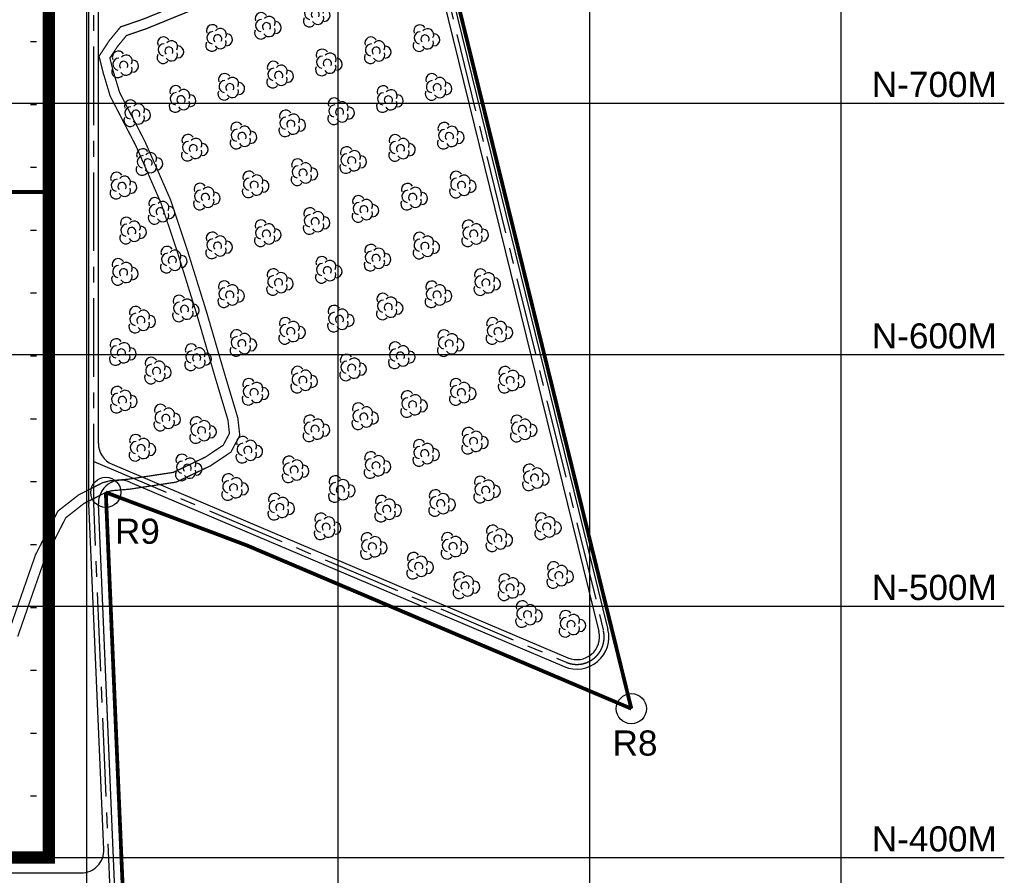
# Model space of a CAD drawing. Header units: inches. Extents: x -8998005 to 170525121, y -30058259 to 1575573.
# Tile 94 of 107: x 1273266 to 1664920, y 392938 to 733132. Entities that reach past the tile are written whole.
import ezdxf

# ---------------------------------------------------------------- set-up
doc = ezdxf.new("R2010")
doc.units = ezdxf.units.IN
doc.header["$LTSCALE"] = 5
doc.header["$MEASUREMENT"] = 0
doc.header["$PDMODE"] = 2
doc.header["$PDSIZE"] = 1
for name, pattern in [('CENTER', [2, 1.25, -0.25, 0.25, -0.25]), ('DASHED', [0.75, 0.5, -0.25]), ('PHANTOM', [2.5, 1.25, -0.25, 0.25, -0.25, 0.25, -0.25])]:
    doc.linetypes.add(name, pattern=pattern)
for name, color, linetype in [('CANAL', 4, 'Continuous'), ('existing old', 8, 'PHANTOM'), ('HIDDEN', 2, 'DASHED'), ('Meter', 3, 'Continuous'), ('TCE-ME-ROAD', 244, 'Continuous'), ('Unknown_Line_Type', 7, 'Continuous')]:
    doc.layers.add(name, color=color, linetype=linetype)
doc.layers.add('Point', color=4, linetype='Continuous', lineweight=25)
doc.styles.add('AR', font='arial.ttf')

# ---------------------------------------------------------------- blocks, each defined once
blk = doc.blocks.new('GV')
at = {"layer": 'existing old', "color": 3, "linetype": 'Continuous'}
for centre, radius, start, end in [((2383, 3337), 2422, 31.92753, 201.84052), ((5515, 1805), 2422, 331.22626, 141.13925), ((2579, 579), 2422, 91.22626, 261.13926), ((4468, 90), 1636, 326.5033, 225.50667), ((7932, -240), 2422, 271.92753, 81.84053), ((2159, -2410), 2422, 151.92754, 321.84053), ((5481, -1434), 2422, 211.22626, 21.13925)]:
    blk.add_arc(centre, radius, start, end, dxfattribs=at)
blk = doc.blocks.new('GV-flat-1')
at = {"layer": 'existing old', "color": 3, "linetype": 'Continuous', "ltscale": 100}
for centre, radius, start, end in [((2383, 3337), 2422, 31.92753, 201.84052), ((5515, 1805), 2422, 331.22626, 141.13925), ((2579, 579), 2422, 91.22626, 261.13926), ((4468, 90), 1636, 326.5033, 225.50667), ((7932, -240), 2422, 271.92753, 81.84053), ((2159, -2410), 2422, 151.92754, 321.84053), ((5481, -1434), 2422, 211.22626, 21.13925)]:
    blk.add_arc(centre, radius, start, end, dxfattribs=at)
blk = doc.blocks.new('GV-flat-2')
at = {"layer": 'existing old', "color": 3, "linetype": 'Continuous', "ltscale": 100}
for centre, radius, start, end in [((2383, 3337), 2422, 31.92753, 201.84052), ((5515, 1805), 2422, 331.22626, 141.13925), ((2579, 579), 2422, 91.22626, 261.13926), ((4468, 90), 1636, 326.5033, 225.50667), ((7932, -240), 2422, 271.92753, 81.84053), ((2159, -2410), 2422, 151.92754, 321.84053), ((5481, -1434), 2422, 211.22626, 21.13925)]:
    blk.add_arc(centre, radius, start, end, dxfattribs=at)
blk = doc.blocks.new('GV-flat-6')
at = {"layer": 'existing old', "color": 3, "linetype": 'Continuous', "ltscale": 100}
for centre, radius, start, end in [((2383, 3337), 2422, 31.92753, 201.84052), ((5515, 1805), 2422, 331.22626, 141.13925), ((2579, 579), 2422, 91.22626, 261.13926), ((4468, 90), 1636, 326.5033, 225.50667), ((7932, -240), 2422, 271.92753, 81.84053), ((2159, -2410), 2422, 151.92754, 321.84053), ((5481, -1434), 2422, 211.22626, 21.13925)]:
    blk.add_arc(centre, radius, start, end, dxfattribs=at)
blk = doc.blocks.new('GV-flat-8')
at = {"layer": 'existing old', "color": 3, "linetype": 'Continuous', "ltscale": 100}
for centre, radius, start, end in [((2383, 3337), 2422, 31.92753, 201.84052), ((5515, 1805), 2422, 331.22626, 141.13925), ((2579, 579), 2422, 91.22626, 261.13926), ((4468, 90), 1636, 326.5033, 225.50667), ((7932, -240), 2422, 271.92753, 81.84053), ((2159, -2410), 2422, 151.92754, 321.84053), ((5481, -1434), 2422, 211.22626, 21.13925)]:
    blk.add_arc(centre, radius, start, end, dxfattribs=at)
blk = doc.blocks.new('GV-flat-9')
at = {"layer": 'existing old', "color": 3, "linetype": 'Continuous', "ltscale": 100}
for centre, radius, start, end in [((2383, 3337), 2422, 31.92753, 201.84052), ((5515, 1805), 2422, 331.22626, 141.13925), ((2579, 579), 2422, 91.22626, 261.13926), ((4468, 90), 1636, 326.5033, 225.50667), ((7932, -240), 2422, 271.92753, 81.84053), ((2159, -2410), 2422, 151.92754, 321.84053), ((5481, -1434), 2422, 211.22626, 21.13925)]:
    blk.add_arc(centre, radius, start, end, dxfattribs=at)
blk = doc.blocks.new('GV-flat-11')
at = {"layer": 'existing old', "color": 3, "linetype": 'Continuous', "ltscale": 100}
for centre, radius, start, end in [((2383, 3337), 2422, 31.92753, 201.84052), ((5515, 1805), 2422, 331.22626, 141.13925), ((2579, 579), 2422, 91.22626, 261.13926), ((4468, 90), 1636, 326.5033, 225.50667), ((7932, -240), 2422, 271.92753, 81.84053), ((2159, -2410), 2422, 151.92754, 321.84053), ((5481, -1434), 2422, 211.22626, 21.13925)]:
    blk.add_arc(centre, radius, start, end, dxfattribs=at)
blk = doc.blocks.new('GV-flat-12')
at = {"layer": 'existing old', "color": 3, "linetype": 'Continuous', "ltscale": 100}
for centre, radius, start, end in [((2383, 3337), 2422, 31.92753, 201.84052), ((5515, 1805), 2422, 331.22626, 141.13925), ((2579, 579), 2422, 91.22626, 261.13926), ((4468, 90), 1636, 326.5033, 225.50667), ((7932, -240), 2422, 271.92753, 81.84053), ((2159, -2410), 2422, 151.92754, 321.84053), ((5481, -1434), 2422, 211.22626, 21.13925)]:
    blk.add_arc(centre, radius, start, end, dxfattribs=at)
blk = doc.blocks.new('GV-flat-13')
at = {"layer": 'existing old', "color": 3, "linetype": 'Continuous', "ltscale": 100}
for centre, radius, start, end in [((2383, 3337), 2422, 31.92753, 201.84052), ((5515, 1805), 2422, 331.22626, 141.13925), ((2579, 579), 2422, 91.22626, 261.13926), ((4468, 90), 1636, 326.5033, 225.50667), ((7932, -240), 2422, 271.92753, 81.84053), ((2159, -2410), 2422, 151.92754, 321.84053), ((5481, -1434), 2422, 211.22626, 21.13925)]:
    blk.add_arc(centre, radius, start, end, dxfattribs=at)
blk = doc.blocks.new('GV-flat-14')
at = {"layer": 'existing old', "color": 3, "linetype": 'Continuous', "ltscale": 100}
for centre, radius, start, end in [((2383, 3337), 2422, 31.92753, 201.84052), ((5515, 1805), 2422, 331.22626, 141.13925), ((2579, 579), 2422, 91.22626, 261.13926), ((4468, 90), 1636, 326.5033, 225.50667), ((7932, -240), 2422, 271.92753, 81.84053), ((2159, -2410), 2422, 151.92754, 321.84053), ((5481, -1434), 2422, 211.22626, 21.13925)]:
    blk.add_arc(centre, radius, start, end, dxfattribs=at)
blk = doc.blocks.new('GV-flat-15')
at = {"layer": 'existing old', "color": 3, "linetype": 'Continuous', "ltscale": 100}
for centre, radius, start, end in [((2383, 3337), 2422, 31.92753, 201.84052), ((5515, 1805), 2422, 331.22626, 141.13925), ((2579, 579), 2422, 91.22626, 261.13926), ((4468, 90), 1636, 326.5033, 225.50667), ((7932, -240), 2422, 271.92753, 81.84053), ((2159, -2410), 2422, 151.92754, 321.84053), ((5481, -1434), 2422, 211.22626, 21.13925)]:
    blk.add_arc(centre, radius, start, end, dxfattribs=at)
blk = doc.blocks.new('GV-flat-16')
at = {"layer": 'existing old', "color": 3, "linetype": 'Continuous', "ltscale": 100}
for centre, radius, start, end in [((2383, 3337), 2422, 31.92753, 201.84052), ((5515, 1805), 2422, 331.22626, 141.13925), ((2579, 579), 2422, 91.22626, 261.13926), ((4468, 90), 1636, 326.5033, 225.50667), ((7932, -240), 2422, 271.92753, 81.84053), ((2159, -2410), 2422, 151.92754, 321.84053), ((5481, -1434), 2422, 211.22626, 21.13925)]:
    blk.add_arc(centre, radius, start, end, dxfattribs=at)
blk = doc.blocks.new('GV-flat-17')
at = {"layer": 'existing old', "color": 3, "linetype": 'Continuous', "ltscale": 100}
for centre, radius, start, end in [((2383, 3337), 2422, 31.92753, 201.84052), ((5515, 1805), 2422, 331.22626, 141.13925), ((2579, 579), 2422, 91.22626, 261.13926), ((4468, 90), 1636, 326.5033, 225.50667), ((7932, -240), 2422, 271.92753, 81.84053), ((2159, -2410), 2422, 151.92754, 321.84053), ((5481, -1434), 2422, 211.22626, 21.13925)]:
    blk.add_arc(centre, radius, start, end, dxfattribs=at)
blk = doc.blocks.new('GV-flat-23')
at = {"layer": 'existing old', "color": 3, "linetype": 'Continuous', "ltscale": 100}
for centre, radius, start, end in [((2383, 3337), 2422, 31.92753, 201.84052), ((5515, 1805), 2422, 331.22626, 141.13925), ((2579, 579), 2422, 91.22626, 261.13926), ((4468, 90), 1636, 326.5033, 225.50667), ((7932, -240), 2422, 271.92753, 81.84053), ((2159, -2410), 2422, 151.92754, 321.84053), ((5481, -1434), 2422, 211.22626, 21.13925)]:
    blk.add_arc(centre, radius, start, end, dxfattribs=at)
blk = doc.blocks.new('GV-flat-24')
at = {"layer": 'existing old', "color": 3, "linetype": 'Continuous', "ltscale": 100}
for centre, radius, start, end in [((2383, 3337), 2422, 31.92753, 201.84052), ((5515, 1805), 2422, 331.22626, 141.13925), ((2579, 579), 2422, 91.22626, 261.13926), ((4468, 90), 1636, 326.5033, 225.50667), ((7932, -240), 2422, 271.92753, 81.84053), ((2159, -2410), 2422, 151.92754, 321.84053), ((5481, -1434), 2422, 211.22626, 21.13925)]:
    blk.add_arc(centre, radius, start, end, dxfattribs=at)
blk = doc.blocks.new('GV-flat-25')
at = {"layer": 'existing old', "color": 3, "linetype": 'Continuous', "ltscale": 100}
for centre, radius, start, end in [((2383, 3337), 2422, 31.92753, 201.84052), ((5515, 1805), 2422, 331.22626, 141.13925), ((2579, 579), 2422, 91.22626, 261.13926), ((4468, 90), 1636, 326.5033, 225.50667), ((7932, -240), 2422, 271.92753, 81.84053), ((2159, -2410), 2422, 151.92754, 321.84053), ((5481, -1434), 2422, 211.22626, 21.13925)]:
    blk.add_arc(centre, radius, start, end, dxfattribs=at)
blk = doc.blocks.new('GV-flat-26')
at = {"layer": 'existing old', "color": 3, "linetype": 'Continuous', "ltscale": 100}
for centre, radius, start, end in [((2383, 3337), 2422, 31.92753, 201.84052), ((5515, 1805), 2422, 331.22626, 141.13925), ((2579, 579), 2422, 91.22626, 261.13926), ((4468, 90), 1636, 326.5033, 225.50667), ((7932, -240), 2422, 271.92753, 81.84053), ((2159, -2410), 2422, 151.92754, 321.84053), ((5481, -1434), 2422, 211.22626, 21.13925)]:
    blk.add_arc(centre, radius, start, end, dxfattribs=at)
blk = doc.blocks.new('GV-flat-27')
at = {"layer": 'existing old', "color": 3, "linetype": 'Continuous', "ltscale": 100}
for centre, radius, start, end in [((2383, 3337), 2422, 31.92753, 201.84052), ((5515, 1805), 2422, 331.22626, 141.13925), ((2579, 579), 2422, 91.22626, 261.13926), ((4468, 90), 1636, 326.5033, 225.50667), ((7932, -240), 2422, 271.92753, 81.84053), ((2159, -2410), 2422, 151.92754, 321.84053), ((5481, -1434), 2422, 211.22626, 21.13925)]:
    blk.add_arc(centre, radius, start, end, dxfattribs=at)
blk = doc.blocks.new('GV-flat-28')
at = {"layer": 'existing old', "color": 3, "linetype": 'Continuous', "ltscale": 100}
for centre, radius, start, end in [((2383, 3337), 2422, 31.92753, 201.84052), ((5515, 1805), 2422, 331.22626, 141.13925), ((2579, 579), 2422, 91.22626, 261.13926), ((4468, 90), 1636, 326.5033, 225.50667), ((7932, -240), 2422, 271.92753, 81.84053), ((2159, -2410), 2422, 151.92754, 321.84053), ((5481, -1434), 2422, 211.22626, 21.13925)]:
    blk.add_arc(centre, radius, start, end, dxfattribs=at)
blk = doc.blocks.new('GV-flat-29')
at = {"layer": 'existing old', "color": 3, "linetype": 'Continuous', "ltscale": 100}
for centre, radius, start, end in [((2383, 3337), 2422, 31.92753, 201.84052), ((5515, 1805), 2422, 331.22626, 141.13925), ((2579, 579), 2422, 91.22626, 261.13926), ((4468, 90), 1636, 326.5033, 225.50667), ((7932, -240), 2422, 271.92753, 81.84053), ((2159, -2410), 2422, 151.92754, 321.84053), ((5481, -1434), 2422, 211.22626, 21.13925)]:
    blk.add_arc(centre, radius, start, end, dxfattribs=at)
blk = doc.blocks.new('GV-flat-30')
at = {"layer": 'existing old', "color": 3, "linetype": 'Continuous', "ltscale": 100}
for centre, radius, start, end in [((2383, 3337), 2422, 31.92753, 201.84052), ((5515, 1805), 2422, 331.22626, 141.13925), ((2579, 579), 2422, 91.22626, 261.13926), ((4468, 90), 1636, 326.5033, 225.50667), ((7932, -240), 2422, 271.92753, 81.84053), ((2159, -2410), 2422, 151.92754, 321.84053), ((5481, -1434), 2422, 211.22626, 21.13925)]:
    blk.add_arc(centre, radius, start, end, dxfattribs=at)
blk = doc.blocks.new('GV-flat-31')
at = {"layer": 'existing old', "color": 3, "linetype": 'Continuous', "ltscale": 100}
for centre, radius, start, end in [((2383, 3337), 2422, 31.92753, 201.84052), ((5515, 1805), 2422, 331.22626, 141.13925), ((2579, 579), 2422, 91.22626, 261.13926), ((4468, 90), 1636, 326.5033, 225.50667), ((7932, -240), 2422, 271.92753, 81.84053), ((2159, -2410), 2422, 151.92754, 321.84053), ((5481, -1434), 2422, 211.22626, 21.13925)]:
    blk.add_arc(centre, radius, start, end, dxfattribs=at)
blk = doc.blocks.new('GV-flat-41')
at = {"layer": 'existing old', "color": 3, "linetype": 'Continuous', "ltscale": 100}
for centre, radius, start, end in [((2383, 3337), 2422, 31.92753, 201.84052), ((5515, 1805), 2422, 331.22626, 141.13925), ((2579, 579), 2422, 91.22626, 261.13926), ((4468, 90), 1636, 326.5033, 225.50667), ((7932, -240), 2422, 271.92753, 81.84053), ((2159, -2410), 2422, 151.92754, 321.84053), ((5481, -1434), 2422, 211.22626, 21.13925)]:
    blk.add_arc(centre, radius, start, end, dxfattribs=at)
blk = doc.blocks.new('GV-flat-42')
at = {"layer": 'existing old', "color": 3, "linetype": 'Continuous', "ltscale": 100}
for centre, radius, start, end in [((2383, 3337), 2422, 31.92753, 201.84052), ((5515, 1805), 2422, 331.22626, 141.13925), ((2579, 579), 2422, 91.22626, 261.13926), ((4468, 90), 1636, 326.5033, 225.50667), ((7932, -240), 2422, 271.92753, 81.84053), ((2159, -2410), 2422, 151.92754, 321.84053), ((5481, -1434), 2422, 211.22626, 21.13925)]:
    blk.add_arc(centre, radius, start, end, dxfattribs=at)
blk = doc.blocks.new('GV-flat-43')
at = {"layer": 'existing old', "color": 3, "linetype": 'Continuous', "ltscale": 100}
for centre, radius, start, end in [((2383, 3337), 2422, 31.92753, 201.84052), ((5515, 1805), 2422, 331.22626, 141.13925), ((2579, 579), 2422, 91.22626, 261.13926), ((4468, 90), 1636, 326.5033, 225.50667), ((7932, -240), 2422, 271.92753, 81.84053), ((2159, -2410), 2422, 151.92754, 321.84053), ((5481, -1434), 2422, 211.22626, 21.13925)]:
    blk.add_arc(centre, radius, start, end, dxfattribs=at)
blk = doc.blocks.new('GV-flat-44')
at = {"layer": 'existing old', "color": 3, "linetype": 'Continuous', "ltscale": 100}
for centre, radius, start, end in [((2383, 3337), 2422, 31.92753, 201.84052), ((5515, 1805), 2422, 331.22626, 141.13925), ((2579, 579), 2422, 91.22626, 261.13926), ((4468, 90), 1636, 326.5033, 225.50667), ((7932, -240), 2422, 271.92753, 81.84053), ((2159, -2410), 2422, 151.92754, 321.84053), ((5481, -1434), 2422, 211.22626, 21.13925)]:
    blk.add_arc(centre, radius, start, end, dxfattribs=at)
blk = doc.blocks.new('GV-flat-45')
at = {"layer": 'existing old', "color": 3, "linetype": 'Continuous', "ltscale": 100}
for centre, radius, start, end in [((2383, 3337), 2422, 31.92753, 201.84052), ((5515, 1805), 2422, 331.22626, 141.13925), ((2579, 579), 2422, 91.22626, 261.13926), ((4468, 90), 1636, 326.5033, 225.50667), ((7932, -240), 2422, 271.92753, 81.84053), ((2159, -2410), 2422, 151.92754, 321.84053), ((5481, -1434), 2422, 211.22626, 21.13925)]:
    blk.add_arc(centre, radius, start, end, dxfattribs=at)
blk = doc.blocks.new('GV-flat-46')
at = {"layer": 'existing old', "color": 3, "linetype": 'Continuous', "ltscale": 100}
for centre, radius, start, end in [((2383, 3337), 2422, 31.92753, 201.84052), ((5515, 1805), 2422, 331.22626, 141.13925), ((2579, 579), 2422, 91.22626, 261.13926), ((4468, 90), 1636, 326.5033, 225.50667), ((7932, -240), 2422, 271.92753, 81.84053), ((2159, -2410), 2422, 151.92754, 321.84053), ((5481, -1434), 2422, 211.22626, 21.13925)]:
    blk.add_arc(centre, radius, start, end, dxfattribs=at)
blk = doc.blocks.new('GV-flat-47')
at = {"layer": 'existing old', "color": 3, "linetype": 'Continuous', "ltscale": 100}
for centre, radius, start, end in [((2383, 3337), 2422, 31.92753, 201.84052), ((5515, 1805), 2422, 331.22626, 141.13925), ((2579, 579), 2422, 91.22626, 261.13926), ((4468, 90), 1636, 326.5033, 225.50667), ((7932, -240), 2422, 271.92753, 81.84053), ((2159, -2410), 2422, 151.92754, 321.84053), ((5481, -1434), 2422, 211.22626, 21.13925)]:
    blk.add_arc(centre, radius, start, end, dxfattribs=at)
blk = doc.blocks.new('GV-flat-48')
at = {"layer": 'existing old', "color": 3, "linetype": 'Continuous', "ltscale": 100}
for centre, radius, start, end in [((2383, 3337), 2422, 31.92753, 201.84052), ((5515, 1805), 2422, 331.22626, 141.13925), ((2579, 579), 2422, 91.22626, 261.13926), ((4468, 90), 1636, 326.5033, 225.50667), ((7932, -240), 2422, 271.92753, 81.84053), ((2159, -2410), 2422, 151.92754, 321.84053), ((5481, -1434), 2422, 211.22626, 21.13925)]:
    blk.add_arc(centre, radius, start, end, dxfattribs=at)
blk = doc.blocks.new('GV-flat-49')
at = {"layer": 'existing old', "color": 3, "linetype": 'Continuous', "ltscale": 100}
for centre, radius, start, end in [((2383, 3337), 2422, 31.92753, 201.84052), ((5515, 1805), 2422, 331.22626, 141.13925), ((2579, 579), 2422, 91.22626, 261.13926), ((4468, 90), 1636, 326.5033, 225.50667), ((7932, -240), 2422, 271.92753, 81.84053), ((2159, -2410), 2422, 151.92754, 321.84053), ((5481, -1434), 2422, 211.22626, 21.13925)]:
    blk.add_arc(centre, radius, start, end, dxfattribs=at)
blk = doc.blocks.new('GV-flat-50')
at = {"layer": 'existing old', "color": 3, "linetype": 'Continuous', "ltscale": 100}
for centre, radius, start, end in [((2383, 3337), 2422, 31.92753, 201.84052), ((5515, 1805), 2422, 331.22626, 141.13925), ((2579, 579), 2422, 91.22626, 261.13926), ((4468, 90), 1636, 326.5033, 225.50667), ((7932, -240), 2422, 271.92753, 81.84053), ((2159, -2410), 2422, 151.92754, 321.84053), ((5481, -1434), 2422, 211.22626, 21.13925)]:
    blk.add_arc(centre, radius, start, end, dxfattribs=at)
blk = doc.blocks.new('GV-flat-65')
at = {"layer": 'existing old', "color": 3, "linetype": 'Continuous', "ltscale": 100}
for centre, radius, start, end in [((2383, 3337), 2422, 31.92753, 201.84052), ((5515, 1805), 2422, 331.22626, 141.13925), ((2579, 579), 2422, 91.22626, 261.13926), ((4468, 90), 1636, 326.5033, 225.50667), ((7932, -240), 2422, 271.92753, 81.84053), ((2159, -2410), 2422, 151.92754, 321.84053), ((5481, -1434), 2422, 211.22626, 21.13925)]:
    blk.add_arc(centre, radius, start, end, dxfattribs=at)
blk = doc.blocks.new('GV-flat-66')
at = {"layer": 'existing old', "color": 3, "linetype": 'Continuous', "ltscale": 100}
for centre, radius, start, end in [((2383, 3337), 2422, 31.92753, 201.84052), ((5515, 1805), 2422, 331.22626, 141.13925), ((2579, 579), 2422, 91.22626, 261.13926), ((4468, 90), 1636, 326.5033, 225.50667), ((7932, -240), 2422, 271.92753, 81.84053), ((2159, -2410), 2422, 151.92754, 321.84053), ((5481, -1434), 2422, 211.22626, 21.13925)]:
    blk.add_arc(centre, radius, start, end, dxfattribs=at)
blk = doc.blocks.new('GV-flat-67')
at = {"layer": 'existing old', "color": 3, "linetype": 'Continuous', "ltscale": 100}
for centre, radius, start, end in [((2383, 3337), 2422, 31.92753, 201.84052), ((5515, 1805), 2422, 331.22626, 141.13925), ((2579, 579), 2422, 91.22626, 261.13926), ((4468, 90), 1636, 326.5033, 225.50667), ((7932, -240), 2422, 271.92753, 81.84053), ((2159, -2410), 2422, 151.92754, 321.84053), ((5481, -1434), 2422, 211.22626, 21.13925)]:
    blk.add_arc(centre, radius, start, end, dxfattribs=at)
blk = doc.blocks.new('GV-flat-68')
at = {"layer": 'existing old', "color": 3, "linetype": 'Continuous', "ltscale": 100}
for centre, radius, start, end in [((2383, 3337), 2422, 31.92753, 201.84052), ((5515, 1805), 2422, 331.22626, 141.13925), ((2579, 579), 2422, 91.22626, 261.13926), ((4468, 90), 1636, 326.5033, 225.50667), ((7932, -240), 2422, 271.92753, 81.84053), ((2159, -2410), 2422, 151.92754, 321.84053), ((5481, -1434), 2422, 211.22626, 21.13925)]:
    blk.add_arc(centre, radius, start, end, dxfattribs=at)
blk = doc.blocks.new('GV-flat-69')
at = {"layer": 'existing old', "color": 3, "linetype": 'Continuous', "ltscale": 100}
for centre, radius, start, end in [((2383, 3337), 2422, 31.92753, 201.84052), ((5515, 1805), 2422, 331.22626, 141.13925), ((2579, 579), 2422, 91.22626, 261.13926), ((4468, 90), 1636, 326.5033, 225.50667), ((7932, -240), 2422, 271.92753, 81.84053), ((2159, -2410), 2422, 151.92754, 321.84053), ((5481, -1434), 2422, 211.22626, 21.13925)]:
    blk.add_arc(centre, radius, start, end, dxfattribs=at)
blk = doc.blocks.new('GV-flat-70')
at = {"layer": 'existing old', "color": 3, "linetype": 'Continuous', "ltscale": 100}
for centre, radius, start, end in [((2383, 3337), 2422, 31.92753, 201.84052), ((5515, 1805), 2422, 331.22626, 141.13925), ((2579, 579), 2422, 91.22626, 261.13926), ((4468, 90), 1636, 326.5033, 225.50667), ((7932, -240), 2422, 271.92753, 81.84053), ((2159, -2410), 2422, 151.92754, 321.84053), ((5481, -1434), 2422, 211.22626, 21.13925)]:
    blk.add_arc(centre, radius, start, end, dxfattribs=at)
blk = doc.blocks.new('GV-flat-71')
at = {"layer": 'existing old', "color": 3, "linetype": 'Continuous', "ltscale": 100}
for centre, radius, start, end in [((2383, 3337), 2422, 31.92753, 201.84052), ((5515, 1805), 2422, 331.22626, 141.13925), ((2579, 579), 2422, 91.22626, 261.13926), ((4468, 90), 1636, 326.5033, 225.50667), ((7932, -240), 2422, 271.92753, 81.84053), ((2159, -2410), 2422, 151.92754, 321.84053), ((5481, -1434), 2422, 211.22626, 21.13925)]:
    blk.add_arc(centre, radius, start, end, dxfattribs=at)
blk = doc.blocks.new('GV-flat-72')
at = {"layer": 'existing old', "color": 3, "linetype": 'Continuous', "ltscale": 100}
for centre, radius, start, end in [((2383, 3337), 2422, 31.92753, 201.84052), ((5515, 1805), 2422, 331.22626, 141.13925), ((2579, 579), 2422, 91.22626, 261.13926), ((4468, 90), 1636, 326.5033, 225.50667), ((7932, -240), 2422, 271.92753, 81.84053), ((2159, -2410), 2422, 151.92754, 321.84053), ((5481, -1434), 2422, 211.22626, 21.13925)]:
    blk.add_arc(centre, radius, start, end, dxfattribs=at)
blk = doc.blocks.new('GV-flat-73')
at = {"layer": 'existing old', "color": 3, "linetype": 'Continuous', "ltscale": 100}
for centre, radius, start, end in [((2383, 3337), 2422, 31.92753, 201.84052), ((5515, 1805), 2422, 331.22626, 141.13925), ((2579, 579), 2422, 91.22626, 261.13926), ((4468, 90), 1636, 326.5033, 225.50667), ((7932, -240), 2422, 271.92753, 81.84053), ((2159, -2410), 2422, 151.92754, 321.84053), ((5481, -1434), 2422, 211.22626, 21.13925)]:
    blk.add_arc(centre, radius, start, end, dxfattribs=at)
blk = doc.blocks.new('GV-flat-74')
at = {"layer": 'existing old', "color": 3, "linetype": 'Continuous', "ltscale": 100}
for centre, radius, start, end in [((2383, 3337), 2422, 31.92753, 201.84052), ((5515, 1805), 2422, 331.22626, 141.13925), ((2579, 579), 2422, 91.22626, 261.13926), ((4468, 90), 1636, 326.5033, 225.50667), ((7932, -240), 2422, 271.92753, 81.84053), ((2159, -2410), 2422, 151.92754, 321.84053), ((5481, -1434), 2422, 211.22626, 21.13925)]:
    blk.add_arc(centre, radius, start, end, dxfattribs=at)
blk = doc.blocks.new('GV-flat-75')
at = {"layer": 'existing old', "color": 3, "linetype": 'Continuous', "ltscale": 100}
for centre, radius, start, end in [((2383, 3337), 2422, 31.92753, 201.84052), ((5515, 1805), 2422, 331.22626, 141.13925), ((2579, 579), 2422, 91.22626, 261.13926), ((4468, 90), 1636, 326.5033, 225.50667), ((7932, -240), 2422, 271.92753, 81.84053), ((2159, -2410), 2422, 151.92754, 321.84053), ((5481, -1434), 2422, 211.22626, 21.13925)]:
    blk.add_arc(centre, radius, start, end, dxfattribs=at)
blk = doc.blocks.new('GV-flat-90')
at = {"layer": 'existing old', "color": 3, "linetype": 'Continuous', "ltscale": 100}
for centre, radius, start, end in [((2383, 3337), 2422, 31.92753, 201.84052), ((5515, 1805), 2422, 331.22626, 141.13925), ((2579, 579), 2422, 91.22626, 261.13926), ((4468, 90), 1636, 326.5033, 225.50667), ((7932, -240), 2422, 271.92753, 81.84053), ((2159, -2410), 2422, 151.92754, 321.84053), ((5481, -1434), 2422, 211.22626, 21.13925)]:
    blk.add_arc(centre, radius, start, end, dxfattribs=at)
blk = doc.blocks.new('GV-flat-91')
at = {"layer": 'existing old', "color": 3, "linetype": 'Continuous', "ltscale": 100}
for centre, radius, start, end in [((2383, 3337), 2422, 31.92753, 201.84052), ((5515, 1805), 2422, 331.22626, 141.13925), ((2579, 579), 2422, 91.22626, 261.13926), ((4468, 90), 1636, 326.5033, 225.50667), ((7932, -240), 2422, 271.92753, 81.84053), ((2159, -2410), 2422, 151.92754, 321.84053), ((5481, -1434), 2422, 211.22626, 21.13925)]:
    blk.add_arc(centre, radius, start, end, dxfattribs=at)
blk = doc.blocks.new('GV-flat-92')
at = {"layer": 'existing old', "color": 3, "linetype": 'Continuous', "ltscale": 100}
for centre, radius, start, end in [((2383, 3337), 2422, 31.92753, 201.84052), ((5515, 1805), 2422, 331.22626, 141.13925), ((2579, 579), 2422, 91.22626, 261.13926), ((4468, 90), 1636, 326.5033, 225.50667), ((7932, -240), 2422, 271.92753, 81.84053), ((2159, -2410), 2422, 151.92754, 321.84053), ((5481, -1434), 2422, 211.22626, 21.13925)]:
    blk.add_arc(centre, radius, start, end, dxfattribs=at)
blk = doc.blocks.new('GV-flat-93')
at = {"layer": 'existing old', "color": 3, "linetype": 'Continuous', "ltscale": 100}
for centre, radius, start, end in [((2383, 3337), 2422, 31.92753, 201.84052), ((5515, 1805), 2422, 331.22626, 141.13925), ((2579, 579), 2422, 91.22626, 261.13926), ((4468, 90), 1636, 326.5033, 225.50667), ((7932, -240), 2422, 271.92753, 81.84053), ((2159, -2410), 2422, 151.92754, 321.84053), ((5481, -1434), 2422, 211.22626, 21.13925)]:
    blk.add_arc(centre, radius, start, end, dxfattribs=at)
blk = doc.blocks.new('GV-flat-94')
at = {"layer": 'existing old', "color": 3, "linetype": 'Continuous', "ltscale": 100}
for centre, radius, start, end in [((2383, 3337), 2422, 31.92753, 201.84052), ((5515, 1805), 2422, 331.22626, 141.13925), ((2579, 579), 2422, 91.22626, 261.13926), ((4468, 90), 1636, 326.5033, 225.50667), ((7932, -240), 2422, 271.92753, 81.84053), ((2159, -2410), 2422, 151.92754, 321.84053), ((5481, -1434), 2422, 211.22626, 21.13925)]:
    blk.add_arc(centre, radius, start, end, dxfattribs=at)
blk = doc.blocks.new('GV-flat-95')
at = {"layer": 'existing old', "color": 3, "linetype": 'Continuous', "ltscale": 100}
for centre, radius, start, end in [((2383, 3337), 2422, 31.92753, 201.84052), ((5515, 1805), 2422, 331.22626, 141.13925), ((2579, 579), 2422, 91.22626, 261.13926), ((4468, 90), 1636, 326.5033, 225.50667), ((7932, -240), 2422, 271.92753, 81.84053), ((2159, -2410), 2422, 151.92754, 321.84053), ((5481, -1434), 2422, 211.22626, 21.13925)]:
    blk.add_arc(centre, radius, start, end, dxfattribs=at)
blk = doc.blocks.new('GV-flat-96')
at = {"layer": 'existing old', "color": 3, "linetype": 'Continuous', "ltscale": 100}
for centre, radius, start, end in [((2383, 3337), 2422, 31.92753, 201.84052), ((5515, 1805), 2422, 331.22626, 141.13925), ((2579, 579), 2422, 91.22626, 261.13926), ((4468, 90), 1636, 326.5033, 225.50667), ((7932, -240), 2422, 271.92753, 81.84053), ((2159, -2410), 2422, 151.92754, 321.84053), ((5481, -1434), 2422, 211.22626, 21.13925)]:
    blk.add_arc(centre, radius, start, end, dxfattribs=at)
blk = doc.blocks.new('GV-flat-97')
at = {"layer": 'existing old', "color": 3, "linetype": 'Continuous', "ltscale": 100}
for centre, radius, start, end in [((2383, 3337), 2422, 31.92753, 201.84052), ((5515, 1805), 2422, 331.22626, 141.13925), ((2579, 579), 2422, 91.22626, 261.13926), ((4468, 90), 1636, 326.5033, 225.50667), ((7932, -240), 2422, 271.92753, 81.84053), ((2159, -2410), 2422, 151.92754, 321.84053), ((5481, -1434), 2422, 211.22626, 21.13925)]:
    blk.add_arc(centre, radius, start, end, dxfattribs=at)
blk = doc.blocks.new('GV-flat-98')
at = {"layer": 'existing old', "color": 3, "linetype": 'Continuous', "ltscale": 100}
for centre, radius, start, end in [((2383, 3337), 2422, 31.92753, 201.84052), ((5515, 1805), 2422, 331.22626, 141.13925), ((2579, 579), 2422, 91.22626, 261.13926), ((4468, 90), 1636, 326.5033, 225.50667), ((7932, -240), 2422, 271.92753, 81.84053), ((2159, -2410), 2422, 151.92754, 321.84053), ((5481, -1434), 2422, 211.22626, 21.13925)]:
    blk.add_arc(centre, radius, start, end, dxfattribs=at)
blk = doc.blocks.new('GV-flat-99')
at = {"layer": 'existing old', "color": 3, "linetype": 'Continuous', "ltscale": 100}
for centre, radius, start, end in [((2383, 3337), 2422, 31.92753, 201.84052), ((5515, 1805), 2422, 331.22626, 141.13925), ((2579, 579), 2422, 91.22626, 261.13926), ((4468, 90), 1636, 326.5033, 225.50667), ((7932, -240), 2422, 271.92753, 81.84053), ((2159, -2410), 2422, 151.92754, 321.84053), ((5481, -1434), 2422, 211.22626, 21.13925)]:
    blk.add_arc(centre, radius, start, end, dxfattribs=at)
blk = doc.blocks.new('GV-flat-100')
at = {"layer": 'existing old', "color": 3, "linetype": 'Continuous', "ltscale": 100}
for centre, radius, start, end in [((2383, 3337), 2422, 31.92753, 201.84052), ((5515, 1805), 2422, 331.22626, 141.13925), ((2579, 579), 2422, 91.22626, 261.13926), ((4468, 90), 1636, 326.5033, 225.50667), ((7932, -240), 2422, 271.92753, 81.84053), ((2159, -2410), 2422, 151.92754, 321.84053), ((5481, -1434), 2422, 211.22626, 21.13925)]:
    blk.add_arc(centre, radius, start, end, dxfattribs=at)

msp = doc.modelspace()

# ---------------------------------------------------------------- hatches: boundary and pattern name
at = {"linetype": 'Continuous', "ltscale": 100}
h = msp.add_hatch(dxfattribs=at)
h.set_pattern_fill('ACAD_ISO07W100', color=140, scale=5000, style=0)
h.set_pattern_definition([(0, (7e-05, -536), (0, 25000), [2500, -15000])])
edge = h.paths.add_edge_path()
edge.add_line((789854, 786444), (861166, 664638))
edge.add_line((861166, 664638), (947436, 517282))
edge.add_line((947436, 517282), (1016100, 400000))
edge.add_line((1016100, 400000), (1284859, 400000))
edge.add_line((1284859, 400000), (1284859, 969878))
edge.add_line((1284859, 969878), (789854, 786444))
edge.add_line((789854, 786444), (861166, 664638))

# ---------------------------------------------------------------- linework, layer by layer
at = {"color": 1, "elevation": 69405}
for points, const_width in [([(1297281, 1350731), (1516567, 459186)], 1500), ([(1307524, 545175), (1329778, 24655)], 1500), ([(1363697, 524089), (1307524, 545175)], 1500), ([(1307524, 545175), (1329778, 24655)], 1000), ([(1516567, 459186), (1363697, 524089)], 1500)]:
    msp.add_lwpolyline(points, dxfattribs=dict(at, const_width=const_width))
at = {"color": 5, "const_width": 5000}
msp.add_lwpolyline([(1284859, 969878), (789854, 786444), (1016100, 400000), (1284859, 400000)], close=True, dxfattribs=at)
at = {"color": 5, "const_width": 1500}
msp.add_lwpolyline([(861166, 664638), (1284859, 664638)], dxfattribs=at)
at = {"layer": 'CANAL', "color": 8}
for p, q in [((1300000, -800000), (1300000, 1470819)), ((1400000, -800000), (1400000, 1470819)), ((1500000, -800000), (1500000, 1470819)), ((1600000, -800000), (1600000, 1470819)), ((-597246, 700000), (1664920, 700000)), ((-597246, 600000), (1664920, 600000)), ((-597246, 500000), (1664920, 500000)), ((-597246, 400000), (1664920, 400000))]:
    msp.add_line(p, q, dxfattribs=at)
at = {"layer": 'Meter', "color": 7}
for centre in [(1307524, 545175, 66508), (1516567, 459186, 66508)]:
    msp.add_circle(centre, 6000, dxfattribs=at)
at = {"layer": 'Point', "color": 7}
for p in [(1307524, 545175, 67489), (1516567, 459186, 64440)]:
    msp.add_point(p, dxfattribs=at)
at = {"layer": 'TCE-ME-ROAD', "linetype": 'Continuous'}
for p, q in [((1302036, 1309416), (1503625, 489825)), ((1305678, 1310311), (1507266, 490720)), ((1300825, 541113), (1300825, 979329)), ((1304575, 564653), (1304575, 979329)), ((1310058, 556368), (1491368, 479391)), ((1317100, 549305), (1489903, 475939)), ((1306710, 403259), (1300833, 540729)), ((1326653, 24604), (1304591, 540636)), ((1011346, 393875), (1297719, 393875))]:
    msp.add_line(p, q, dxfattribs=at)
at = {"layer": 'TCE-ME-ROAD', "color": 11, "linetype": 'CENTER', "ltscale": 5000}
for p, q in [((1303857, 1309863), (1505445, 490273)), ((1302700, 541172), (1302700, 979329)), ((1302700, 557455), (1490635, 477665)), ((1324777, 24573), (1302709, 540750))]:
    msp.add_line(p, q, dxfattribs=at)
at = {"layer": 'TCE-ME-ROAD', "linetype": 'Continuous'}
for centre, radius, start, end in [((1313575, 564653), 9000, 180, 246.99573), ((1313582, 541021), 9000, 66.99573, 182.44809), ((1309825, 541113), 9000, 180, 182.44809), ((1494885, 487675), 12750, 246.99573, 13.8183), ((1494885, 487675), 9000, 246.99573, 13.8183), ((1297719, 402875), 9000, 270, 2.44809)]:
    msp.add_arc(centre, radius, start, end, dxfattribs=at)
at = {"layer": 'TCE-ME-ROAD', "color": 4, "linetype": 'CENTER', "ltscale": 5000}
msp.add_arc((1312575, 541172), 9875, 180, 182.44809, dxfattribs=at)
at = {"layer": 'TCE-ME-ROAD', "color": 11, "linetype": 'CENTER', "ltscale": 5000}
msp.add_arc((1494885, 487675), 10875, 246.99573, 13.8183, dxfattribs=at)
at = {"layer": 'Unknown_Line_Type', "color": 205, "const_width": 500, "elevation": 69475}
for points in [[(1345708, 742861), (1322462, 733382), (1313373, 730257), (1308905, 724806), (1304831, 718613), (1306510, 711895), (1309279, 702717), (1319492, 682966), (1329485, 660199), (1336111, 640385), (1343757, 615808), (1350937, 591177), (1356101, 573959), (1356696, 568571), (1354218, 563961), (1347198, 559250), (1334366, 553136), (1316300, 550412), (1309230, 549815), (1306201, 549017), (1304451, 548102), (1296706, 544188), (1288458, 537730), (1279530, 520301), (1268721, 489240)], [(1347530, 739284), (1323868, 729636), (1315747, 726843), (1312132, 722432), (1309137, 717881), (1310368, 712959), (1313002, 704226), (1323103, 684691), (1333221, 661641), (1339918, 641614), (1347587, 616962), (1354773, 592311), (1360037, 574760), (1360809, 567774), (1357272, 561192), (1349183, 555765), (1335550, 549269), (1316767, 546437), (1309913, 545859), (1307656, 545264), (1306280, 544544), (1298862, 540796), (1291617, 535123), (1283216, 518724), (1272474, 487855)]]:
    msp.add_lwpolyline(points, dxfattribs=at)

# ---------------------------------------------------------------- block references
at = {"ltscale": 100}
for name, p in [('GV-flat-90', (1386369, 735081)), ('GV-flat-65', (1366963, 730243)), ('GV-flat-41', (1347557, 725404)), ('GV-flat-23', (1328151, 720566)), ('GV-flat-11', (1310147, 714885)), ('GV-flat-91', (1391207, 715675)), ('GV-flat-66', (1371801, 710837)), ('GV-flat-42', (1352395, 705998)), ('GV-flat-24', (1332989, 701160)), ('GV-flat-12', (1314986, 695479)), ('GV-flat-92', (1396045, 696269)), ('GV-flat-67', (1376640, 691431)), ('GV-flat-43', (1357234, 686592)), ('GV-flat-25', (1337828, 681754)), ('GV-flat-13', (1319824, 676073)), ('GV-flat-93', (1400884, 676863)), ('GV-flat-68', (1381478, 672025)), ('GV-flat-2', (1309488, 666706)), ('GV-flat-44', (1362072, 667186)), ('GV-flat-26', (1342666, 662348)), ('GV-flat-14', (1324663, 656667)), ('GV-flat-94', (1405722, 657457)), ('GV-flat-69', (1386316, 652619)), ('GV-flat-14', (1313340, 648838)), ('GV-flat-45', (1366910, 647781)), ('GV-flat-27', (1347505, 642942)), ('GV-flat-100', (1429967, 642890)), ('GV-flat-15', (1329501, 637261)), ('GV-flat-75', (1410561, 638052)), ('GV-flat-95', (1410561, 638052)), ('GV-flat-8', (1310095, 632423)), ('GV-flat-50', (1391155, 633213)), ('GV-flat-70', (1391155, 633213)), ('GV-flat-31', (1371749, 628375)), ('GV-flat-46', (1371749, 628375)), ('GV-flat-28', (1352343, 623536)), ('GV-flat-16', (1334340, 617855)), ('GV-flat-96', (1415399, 618646)), ('GV-flat-9', (1316976, 613406)), ('GV-flat-71', (1395993, 613807)), ('GV-flat-47', (1376587, 608969)), ('GV-flat-29', (1357181, 604130)), ('GV-flat-14', (1309249, 600511)), ('GV-flat-17', (1339178, 598449)), ('GV-flat-97', (1420238, 599240)), ('GV-flat-72', (1400832, 594401)), ('GV-flat-6', (1323216, 593157)), ('GV-flat-48', (1381426, 589563)), ('GV-flat-14', (1309644, 581587)), ('GV-flat-30', (1362020, 584724)), ('GV-flat-98', (1425076, 579834)), ('GV-flat-73', (1405670, 574995)), ('GV-flat-49', (1386264, 570157)), ('GV-flat-99', (1429914, 560428)), ('GV-flat-74', (1410509, 555589)), ('GV-flat-1', (1441146, 523486))]:
    msp.add_blockref(name, p, dxfattribs=at)
at = {"layer": 'HIDDEN'}
for p in [(1386369, 735081), (1366963, 730243), (1347557, 725404), (1430019, 725352), (1328151, 720566), (1410613, 720514), (1310147, 714885), (1391207, 715675), (1371801, 710837), (1352395, 705998), (1434857, 705946), (1332989, 701160), (1415451, 701108), (1314986, 695479), (1396045, 696269), (1376640, 691431), (1357234, 686592), (1439696, 686540), (1337828, 681754), (1420290, 681702), (1319824, 676073), (1400884, 676863), (1381478, 672025), (1309488, 666706), (1362072, 667186), (1444534, 667134), (1342666, 662348), (1425128, 662296), (1324663, 656667), (1405722, 657457), (1386316, 652619), (1366910, 647781), (1449373, 647728), (1347505, 642942), (1429967, 642890), (1429967, 642890), (1329501, 637261), (1410561, 638052), (1410561, 638052), (1310095, 632423), (1391155, 633213), (1391155, 633213), (1371749, 628375), (1371749, 628375), (1454211, 628322), (1352343, 623536), (1434805, 623484), (1334340, 617855), (1415399, 618646), (1395993, 613807), (1376587, 608969), (1459049, 608917), (1357181, 604130), (1439644, 604078), (1339178, 598449), (1420238, 599240), (1400832, 594401), (1381426, 589563), (1463888, 589511), (1362020, 584724), (1444482, 584672), (1425076, 579834), (1326926, 574467), (1405670, 574995), (1386264, 570157), (1468726, 570105), (1341144, 569515), (1317044, 562460), (1449320, 565266), (1359554, 561701), (1429914, 560428), (1335454, 554646), (1410509, 555589), (1377964, 553886), (1473565, 550699), (1353864, 546831), (1396374, 546071), (1454159, 545860), (1372274, 539016), (1436246, 540504), (1414784, 538257), (1390684, 531202), (1478403, 531293), (1409095, 523387), (1458997, 526454), (1427505, 515573), (1483242, 511887), (1445915, 507758), (1463836, 507049), (1470799, 496354), (1488080, 492481)]:
    msp.add_blockref('GV', p, dxfattribs=at)

# ---------------------------------------------------------------- texts
at = {"color": 7, "ltscale": 0.3, "style": 'AR'}
for s, p in [('R9', (1311174, 524740, 69405)), ('R8', (1509111, 440515, 69405))]:
    msp.add_text(s, height=10000, rotation=0.05503, dxfattribs=at).set_placement(p)
at = {"layer": 'CANAL', "color": 7, "style": 'AR'}
for s, p in [('N-700M', (1612236, 702409)), ('N-600M', (1612236, 602409)), ('N-500M', (1612236, 502409)), ('N-400M', (1612236, 402409))]:
    msp.add_text(s, height=10000, dxfattribs=at).set_placement(p)

doc.saveas('drawing.dxf')
